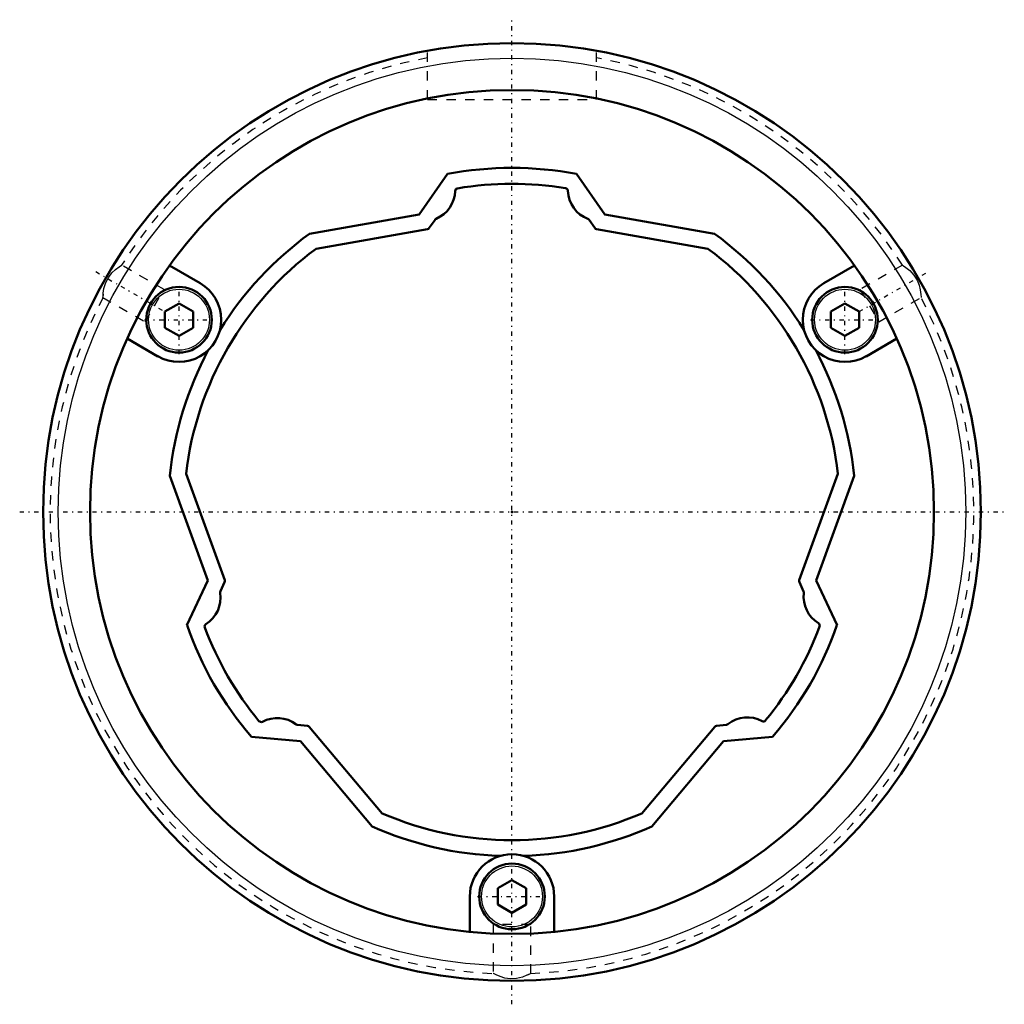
# Model space of a CAD drawing. Header units: millimetres. Extents: x -52 to 53, y -53 to 52.
import ezdxf

# ---------------------------------------------------------------- set-up
doc = ezdxf.new("R2010")
doc.units = ezdxf.units.MM
doc.linetypes.add('Center', pattern=[1.5, 0.45, -0.5, 0.05, -0.5])
doc.linetypes.add('Dashed', pattern=[2, 1, -1])
for name, color, linetype, lineweight in [('2d ConnectionPoints', 7, 'Continuous', 50), ('AM_0', 7, 'Continuous', 50), ('AM_4', 3, 'Continuous', 25), ('AM_7', 7, 'Center', 25), ('AM_9', 6, 'Dashed', 25)]:
    doc.layers.add(name, color=color, linetype=linetype, lineweight=lineweight)

# ---------------------------------------------------------------- blocks, each defined once
blk = doc.blocks.new('1_70L_cylinder_0_in_SLS70L1135_00__2')
at = {"layer": 'AM_0'}
for p, q in [((-6.87, 36.05), (-9.89, 31.74)), ((9.89, 31.74), (6.87, 36.05)), ((-9.89, 31.74), (-21.59, 29.68)), ((21.59, 29.68), (9.89, 31.74)), ((-33.26, 24.4), (-36.53, 26.28)), ((36.53, 26.28), (33.26, 24.4)), ((-35.51, 22.23), (-37.01, 21.37)), ((-34.01, 21.37), (-35.51, 22.23)), ((35.51, 22.23), (34.01, 21.37)), ((37.01, 21.37), (35.51, 22.23)), ((-37.01, 21.37), (-37.01, 19.63)), ((-34.01, 19.63), (-34.01, 21.37)), ((34.01, 21.37), (34.01, 19.63)), ((37.01, 19.63), (37.01, 21.37)), ((-37.01, 19.63), (-35.51, 18.77)), ((-35.51, 18.77), (-34.01, 19.63)), ((34.01, 19.63), (35.51, 18.77)), ((35.51, 18.77), (37.01, 19.63)), ((-41.03, 18.49), (-37.76, 16.6)), ((37.76, 16.6), (41.03, 18.49)), ((-36.5, 3.86), (-32.43, -7.31)), ((32.43, -7.31), (36.5, 3.86)), ((-32.43, -7.31), (-34.66, -12.07)), ((34.66, -12.07), (32.43, -7.31)), ((-27.79, -23.98), (-22.54, -24.43)), ((22.54, -24.43), (27.79, -23.98)), ((-22.54, -24.43), (-14.91, -33.54)), ((14.91, -33.54), (22.54, -24.43)), ((0, -39.27), (-1.5, -40.13)), ((1.5, -40.13), (0, -39.27)), ((-1.5, -40.13), (-1.5, -41.87)), ((1.5, -41.87), (1.5, -40.13)), ((-4.5, -41), (-4.5, -44.77)), ((-1.5, -41.87), (0, -42.73)), ((0, -42.73), (1.5, -41.87)), ((4.5, -44.77), (4.5, -41))]:
    blk.add_line(p, q, dxfattribs=at)
for centre, radius in [((0, 0), 50), ((0, 0), 45), ((-35.51, 20.5), 3.5), ((35.51, 20.5), 3.5), ((0, -41), 3.5)]:
    blk.add_circle(centre, radius, dxfattribs=at)
for centre, radius, start, end in [((0, 0), 36.7, 79.2087, 100.7913), ((0, 0), 36.7, 126.0318, 148.0404), ((0, 0), 36.7, 31.9596, 53.9682), ((-35.51, 20.5), 4.5, 240, 60), ((35.51, 20.5), 4.5, 120, 300), ((0, 0), 36.7, 151.9596, 173.9682), ((0, 0), 36.7, 6.0318, 28.0404), ((0, 0), 36.7, 199.2087, 220.7913), ((0, 0), 36.7, 319.2087, 340.7913), ((0, 0), 36.7, 246.0318, 268.0404), ((0, 0), 36.7, 271.9596, 293.9682), ((0, -41), 4.5, 360, 180)]:
    blk.add_arc(centre, radius, start, end, dxfattribs=at)
at = {"layer": 'AM_4'}
for centre, radius in [((0, 0), 48.4), ((-35.51, 20.5), 3.25), ((35.51, 20.5), 3.25), ((0, -41), 3.25)]:
    blk.add_circle(centre, radius, dxfattribs=at)
at = {"layer": 'AM_7'}
for p, q in [((0, -52.5), (0, 52.5)), ((-44.39, 25.63), (-37.02, 21.37)), ((37.02, 21.37), (44.39, 25.63)), ((-35.51, 16.82), (-35.51, 24.17)), ((35.51, 16.82), (35.51, 24.17)), ((-39.18, 20.5), (-31.83, 20.5)), ((31.83, 20.5), (39.18, 20.5)), ((-52.5, 0), (52.5, 0)), ((-3.67, -41), (3.68, -41))]:
    blk.add_line(p, q, dxfattribs=at)
at = {"layer": 'AM_9'}
for p, q in [((-9, 44), (-9, 49.18)), ((9, 44), (9, 49.18)), ((-9, 44), (9, 44)), ((-37.11, 23.73), (-41.63, 26.34)), ((41.63, 26.34), (37.11, 23.73)), ((-43.6, 23.22), (-43.61, 23.07)), ((-39.11, 20.27), (-37.11, 23.73)), ((37.11, 23.73), (39.11, 20.27)), ((-43.63, 22.88), (-39.11, 20.27)), ((39.11, 20.27), (43.63, 22.88)), ((2, -44), (-2, -44)), ((-2, -44), (-2, -49.22)), ((2, -49.22), (2, -44)), ((1.68, -49.37), (1.82, -49.3))]:
    blk.add_line(p, q, dxfattribs=at)
for points in [[(-43.62, 22.87), (-43.62, 22.88), (-43.61, 23.02), (-43.59, 23.34), (-43.51, 23.84), (-43.32, 24.48), (-43.01, 25.06), (-42.66, 25.51), (-42.28, 25.87), (-41.9, 26.16), (-41.65, 26.31), (-41.62, 26.34)], [(41.62, 26.34), (41.62, 26.33), (41.74, 26.26), (42.01, 26.08), (42.41, 25.76), (42.86, 25.27), (43.21, 24.71), (43.42, 24.19), (43.54, 23.68), (43.6, 23.2), (43.62, 22.92), (43.62, 22.87)], [(2, -49.21), (2, -49.21), (1.88, -49.28), (1.59, -49.41), (1.12, -49.6), (0.47, -49.75), (-0.19, -49.78), (-0.75, -49.7), (-1.25, -49.55), (-1.7, -49.37), (-1.96, -49.23), (-2, -49.21)]]:
    blk.add_lwpolyline(points, dxfattribs=at)
for start, end in [(100.5274, 147.7019), (32.3065, 79.4732), (152.3081, 267.7015), (272.3094, 27.702)]:
    blk.add_arc((0, 0), 49.25, start, end, dxfattribs=at)
blk = doc.blocks.new('2_70_L135__0_in_SLS70L1135_00__2')
at = {"layer": 'AM_0'}
for p, q in [((-8.21, 31.17), (-8.83, 30.29)), ((8.83, 30.29), (8.22, 31.15)), ((-9.02, 30.17), (-20.9, 28.07)), ((20.9, 28.07), (9.02, 30.17)), ((-34.76, 4.06), (-30.64, -7.27)), ((30.64, -7.27), (34.76, 4.06)), ((-30.65, -7.5), (-31.09, -8.46)), ((31.1, -8.47), (30.65, -7.5)), ((-22.89, -22.7), (-21.82, -22.79)), ((-21.62, -22.9), (-13.86, -32.14)), ((13.86, -32.14), (21.62, -22.9)), ((21.82, -22.79), (22.87, -22.7))]:
    blk.add_line(p, q, dxfattribs=at)
for centre, radius, start, end in [((0, 0), 35, 80.5995, 99.5632), ((-9.36, 34.32), 3.3, 292.8389, 358.3986), ((-5.76, 34.22), 0.3, 99.5632, 178.3986), ((5.67, 34.23), 0.3, 1.7641, 80.5995), ((9.27, 34.34), 3.3, 181.7641, 249.0461), ((-7.97, 31), 0.3, 112.8389, 145), ((7.98, 30.98), 0.3, 35, 69.0461), ((-9.07, 30.46), 0.3, 280.0038, 325.0021), ((9.07, 30.46), 0.3, 214.9971, 259.9959), ((0, 0), 35, 126.6678, 173.3321), ((0, 0), 35, 6.6678, 53.3321), ((-30.92, -7.37), 0.3, 334.9971, 19.9959), ((30.92, -7.37), 0.3, 160.0021, 205.0011), ((-34.38, -9.15), 3.3, 301.7641, 9.0461), ((-30.82, -8.58), 0.3, 155, 189.0461), ((30.83, -8.6), 0.3, 352.8388, 25), ((34.4, -9.05), 3.3, 172.8389, 238.3986), ((-32.48, -12.21), 0.3, 121.7641, 200.5995), ((0, 0), 35, 200.5995, 219.5632), ((0, 0), 35, 320.5995, 339.5632), ((32.52, -12.12), 0.3, 339.5631, 58.3986), ((-25.04, -25.27), 3.3, 52.8389, 118.3986), ((25.11, -25.2), 3.3, 61.7641, 129.0461), ((-26.75, -22.1), 0.3, 219.5632, 298.3986), ((-22.86, -22.4), 0.3, 232.8389, 265), ((-21.85, -23.09), 0.3, 40.0038, 85.0021), ((21.85, -23.09), 0.3, 94.9971, 139.9959), ((22.84, -22.4), 0.3, 275, 309.0461), ((26.81, -22.03), 0.3, 241.7641, 320.5995), ((0, 0), 35, 246.6678, 293.3321)]:
    blk.add_arc(centre, radius, start, end, dxfattribs=at)

msp = doc.modelspace()

# ---------------------------------------------------------------- linework, layer by layer
at = {"layer": '2d ConnectionPoints'}
msp.add_point((0, 0), dxfattribs=at)

# ---------------------------------------------------------------- block references
for name in ['1_70L_cylinder_0_in_SLS70L1135_00__2', '2_70_L135__0_in_SLS70L1135_00__2']:
    msp.add_blockref(name, (0, 0))

doc.saveas('drawing.dxf')
